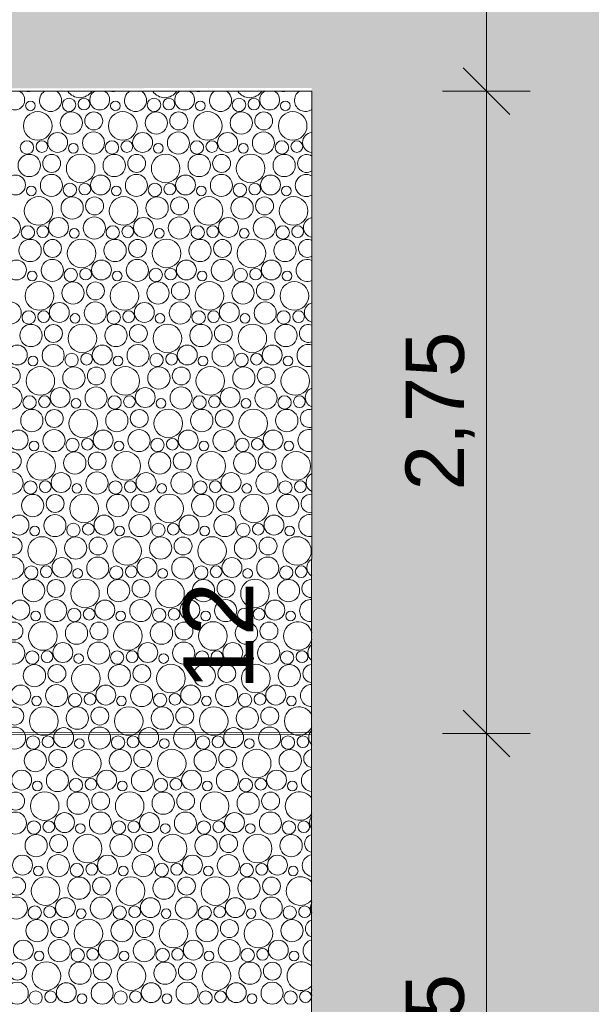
# Model space of a CAD drawing. Header units: metres. Extents: x -167 to 338, y -186 to 508.
# Tile 146 of 256: x 76.41 to 78.86, y 32.09 to 36.31. Entities that reach past the tile are written whole.
import ezdxf
from ezdxf.enums import TextEntityAlignment as Align

# ---------------------------------------------------------------- set-up
doc = ezdxf.new("R2010")
doc.units = ezdxf.units.M
doc.header["$MEASUREMENT"] = 0
doc.linetypes.add('Öffnungslinie Tür Fenster', pattern=[0.23, 0.15, -0.08])
for name, color, linetype in [('60 Gelände 2D Übersicht', 7, 'Continuous'), ('60 Stellplätze', 7, 'Continuous'), ('94 Genehmigungsplanung Bemaßung', 7, 'Continuous')]:
    doc.layers.add(name, color=color, linetype=linetype)
doc.styles.add('ERSTELLTER_STIL_1', font='arial.ttf')
doc.styles.add('ERSTELLTER_STIL_2', font='arial.ttf')
doc.dimstyles.new('ERSTELLTER_STIL__2', dxfattribs={"dimtxt": 0.25, "dimasz": 0.19, "dimexe": 0.18, "dimexo": 0.1, "dimgap": 0, "dimtad": 1, "dimzin": 0, "dimdsep": 46, "dimtxsty": 'ERSTELLTER_STIL_1', "dimblk": 'ARROWHEAD_6', "dimblk1": 'ARROWHEAD_6', "dimblk2": 'ARROWHEAD_6', "dimcen": 0.09, "dimclrd": 7, "dimclre": 7, "dimclrt": 7, "dimazin": 0, "dimtfac": 1, "dimtdec": 4, "dimtmove": 0, "dimatfit": 3, "dimfxl": 1, "dimtolj": 1, "dimtzin": 0, "dimarcsym": 0})

# ---------------------------------------------------------------- blocks, each defined once
blk = doc.blocks.new('*X45', base_point=(27236.1321, 33357.279))
at = {"layer": '60 Gelände 2D Übersicht', "color": 9, "linetype": 'Continuous', "lineweight": 18}
for centre, radius in [((76.46, 35.9365), 0.0207), ((76.6251, 35.9406), 0.0286), ((76.6889, 35.9442), 0.0251), ((76.8237, 35.9365), 0.0207), ((76.9888, 35.9406), 0.0286), ((77.0526, 35.9442), 0.0251), ((77.1874, 35.9365), 0.0207), ((77.3525, 35.9406), 0.0286), ((77.4164, 35.9442), 0.0251), ((77.5511, 35.9365), 0.0207), ((76.4912, 35.8508), 0.0612), ((76.6348, 35.8633), 0.0477), ((76.7308, 35.8721), 0.0384), ((76.8549, 35.8508), 0.0612), ((76.9985, 35.8633), 0.0477), ((77.0945, 35.8721), 0.0384), ((77.2186, 35.8508), 0.0612), ((77.3622, 35.8633), 0.0477), ((77.4582, 35.8721), 0.0384), ((77.5823, 35.8508), 0.0612), ((76.5763, 35.7799), 0.0426), ((76.7298, 35.7777), 0.0473), ((76.94, 35.7799), 0.0426), ((77.0935, 35.7777), 0.0473), ((77.3037, 35.7799), 0.0426), ((77.4572, 35.7777), 0.0473), ((76.4451, 35.7586), 0.0286), ((76.5089, 35.7622), 0.0251), ((76.6437, 35.7545), 0.0207), ((76.8088, 35.7586), 0.0286), ((76.8726, 35.7622), 0.0251), ((77.0074, 35.7545), 0.0207), ((77.1725, 35.7586), 0.0286), ((77.2364, 35.7622), 0.0251), ((77.3711, 35.7545), 0.0207), ((77.5362, 35.7586), 0.0286), ((77.6001, 35.7622), 0.0251), ((76.4548, 35.6813), 0.0477), ((76.5508, 35.6901), 0.0384), ((76.6749, 35.6688), 0.0612), ((76.8185, 35.6813), 0.0477), ((76.9145, 35.6901), 0.0384), ((77.0386, 35.6688), 0.0612), ((77.1822, 35.6813), 0.0477), ((77.2782, 35.6901), 0.0384), ((77.4023, 35.6688), 0.0612), ((77.5459, 35.6813), 0.0477), ((76.3963, 35.5979), 0.0426), ((76.5498, 35.5957), 0.0473), ((76.76, 35.5979), 0.0426), ((76.9135, 35.5957), 0.0473), ((77.1237, 35.5979), 0.0426), ((77.2772, 35.5957), 0.0473), ((77.4874, 35.5979), 0.0426), ((76.4637, 35.5725), 0.0207), ((76.6288, 35.5766), 0.0286), ((76.6926, 35.5802), 0.0251), ((76.8274, 35.5725), 0.0207), ((76.9925, 35.5766), 0.0286), ((77.0564, 35.5802), 0.0251), ((77.1911, 35.5725), 0.0207), ((77.3562, 35.5766), 0.0286), ((77.4201, 35.5802), 0.0251), ((77.5548, 35.5725), 0.0207), ((76.4949, 35.4868), 0.0612), ((76.6385, 35.4993), 0.0477), ((76.7345, 35.5081), 0.0384), ((76.8586, 35.4868), 0.0612), ((77.0022, 35.4993), 0.0477), ((77.0982, 35.5081), 0.0384), ((77.2223, 35.4868), 0.0612), ((77.3659, 35.4993), 0.0477), ((77.4619, 35.5081), 0.0384), ((77.586, 35.4868), 0.0612), ((76.3698, 35.4138), 0.0473), ((76.58, 35.4159), 0.0426), ((76.7335, 35.4138), 0.0473), ((76.9437, 35.4159), 0.0426), ((77.0972, 35.4138), 0.0473), ((77.3074, 35.4159), 0.0426), ((77.4609, 35.4138), 0.0473), ((76.4488, 35.3946), 0.0286), ((76.5126, 35.3982), 0.0251), ((76.6474, 35.3905), 0.0207), ((76.8125, 35.3946), 0.0286), ((76.8764, 35.3982), 0.0251), ((77.0111, 35.3905), 0.0207), ((77.1762, 35.3946), 0.0286), ((77.2401, 35.3982), 0.0251), ((77.3748, 35.3905), 0.0207), ((77.5399, 35.3946), 0.0286), ((77.6038, 35.3982), 0.0251), ((76.4585, 35.3173), 0.0477), ((76.5545, 35.3261), 0.0384), ((76.6786, 35.3048), 0.0612), ((76.8222, 35.3173), 0.0477), ((76.9182, 35.3261), 0.0384), ((77.0423, 35.3048), 0.0612), ((77.1859, 35.3173), 0.0477), ((77.2819, 35.3261), 0.0384), ((77.406, 35.3048), 0.0612), ((77.5496, 35.3173), 0.0477), ((76.4, 35.2339), 0.0426), ((76.5535, 35.2318), 0.0473), ((76.6325, 35.2126), 0.0286), ((76.6964, 35.2162), 0.0251), ((76.7637, 35.2339), 0.0426), ((76.9172, 35.2318), 0.0473), ((76.9962, 35.2126), 0.0286), ((77.0601, 35.2162), 0.0251), ((77.1274, 35.2339), 0.0426), ((77.2809, 35.2318), 0.0473), ((77.3599, 35.2126), 0.0286), ((77.4238, 35.2162), 0.0251), ((77.4911, 35.2339), 0.0426), ((76.4674, 35.2085), 0.0207), ((76.8311, 35.2085), 0.0207), ((77.1948, 35.2085), 0.0207), ((77.5585, 35.2085), 0.0207), ((76.4986, 35.1228), 0.0612), ((76.6422, 35.1353), 0.0477), ((76.7382, 35.1441), 0.0384), ((76.8623, 35.1228), 0.0612), ((77.0059, 35.1353), 0.0477), ((77.1019, 35.1441), 0.0384), ((77.226, 35.1228), 0.0612), ((77.3696, 35.1353), 0.0477), ((77.4656, 35.1441), 0.0384), ((77.5897, 35.1228), 0.0612), ((76.3735, 35.0498), 0.0473), ((76.5837, 35.0519), 0.0426), ((76.7372, 35.0498), 0.0473), ((76.9474, 35.0519), 0.0426), ((77.1009, 35.0498), 0.0473), ((77.3111, 35.0519), 0.0426), ((77.4646, 35.0498), 0.0473), ((76.4525, 35.0307), 0.0286), ((76.5164, 35.0342), 0.0251), ((76.6511, 35.0265), 0.0207), ((76.8162, 35.0307), 0.0286), ((76.8801, 35.0342), 0.0251), ((77.0148, 35.0265), 0.0207), ((77.1799, 35.0307), 0.0286), ((77.2438, 35.0342), 0.0251), ((77.3785, 35.0265), 0.0207), ((77.5436, 35.0307), 0.0286), ((77.6075, 35.0342), 0.0251), ((76.4622, 34.9533), 0.0477), ((76.5582, 34.9621), 0.0384), ((76.6823, 34.9409), 0.0612), ((76.8259, 34.9533), 0.0477), ((76.9219, 34.9621), 0.0384), ((77.046, 34.9409), 0.0612), ((77.1896, 34.9533), 0.0477), ((77.2856, 34.9621), 0.0384), ((77.4097, 34.9409), 0.0612), ((77.5533, 34.9533), 0.0477), ((76.4037, 34.8699), 0.0426), ((76.5572, 34.8678), 0.0473), ((76.7674, 34.8699), 0.0426), ((76.9209, 34.8678), 0.0473), ((77.1311, 34.8699), 0.0426), ((77.2846, 34.8678), 0.0473), ((77.4948, 34.8699), 0.0426), ((76.4711, 34.8445), 0.0207), ((76.6362, 34.8487), 0.0286), ((76.7001, 34.8522), 0.0251), ((76.8348, 34.8445), 0.0207), ((76.9999, 34.8487), 0.0286), ((77.0638, 34.8522), 0.0251), ((77.1985, 34.8445), 0.0207), ((77.3636, 34.8487), 0.0286), ((77.4275, 34.8522), 0.0251), ((77.5622, 34.8445), 0.0207), ((76.3782, 34.7801), 0.0384), ((76.5023, 34.7589), 0.0612), ((76.6459, 34.7713), 0.0477), ((76.7419, 34.7801), 0.0384), ((76.866, 34.7589), 0.0612), ((77.0096, 34.7713), 0.0477), ((77.1056, 34.7801), 0.0384), ((77.2297, 34.7589), 0.0612), ((77.3733, 34.7713), 0.0477), ((77.4693, 34.7801), 0.0384), ((77.5935, 34.7589), 0.0612), ((76.3772, 34.6858), 0.0473), ((76.4562, 34.6667), 0.0286), ((76.5201, 34.6702), 0.0251), ((76.5874, 34.6879), 0.0426), ((76.7409, 34.6858), 0.0473), ((76.8199, 34.6667), 0.0286), ((76.8838, 34.6702), 0.0251), ((76.9511, 34.6879), 0.0426), ((77.1046, 34.6858), 0.0473), ((77.1836, 34.6667), 0.0286), ((77.2475, 34.6702), 0.0251), ((77.3148, 34.6879), 0.0426), ((77.4683, 34.6858), 0.0473), ((77.5474, 34.6667), 0.0286), ((77.6112, 34.6702), 0.0251), ((76.6548, 34.6625), 0.0207), ((77.0185, 34.6625), 0.0207), ((77.3822, 34.6625), 0.0207), ((76.4659, 34.5893), 0.0477), ((76.5619, 34.5981), 0.0384), ((76.686, 34.5769), 0.0612), ((76.8296, 34.5893), 0.0477), ((76.9256, 34.5981), 0.0384), ((77.0497, 34.5769), 0.0612), ((77.1933, 34.5893), 0.0477), ((77.2893, 34.5981), 0.0384), ((77.4135, 34.5769), 0.0612), ((77.557, 34.5893), 0.0477), ((76.4074, 34.5059), 0.0426), ((76.5609, 34.5038), 0.0473), ((76.7711, 34.5059), 0.0426), ((76.9246, 34.5038), 0.0473), ((77.1348, 34.5059), 0.0426), ((77.2883, 34.5038), 0.0473), ((77.4986, 34.5059), 0.0426), ((76.4748, 34.4805), 0.0207), ((76.6399, 34.4847), 0.0286), ((76.7038, 34.4882), 0.0251), ((76.8385, 34.4805), 0.0207), ((77.0036, 34.4847), 0.0286), ((77.0675, 34.4882), 0.0251), ((77.2022, 34.4805), 0.0207), ((77.3674, 34.4847), 0.0286), ((77.4312, 34.4882), 0.0251), ((77.5659, 34.4805), 0.0207), ((76.3819, 34.4161), 0.0384), ((76.506, 34.3949), 0.0612), ((76.6496, 34.4073), 0.0477), ((76.7456, 34.4161), 0.0384), ((76.8697, 34.3949), 0.0612), ((77.0133, 34.4073), 0.0477), ((77.1093, 34.4161), 0.0384), ((77.2335, 34.3949), 0.0612), ((77.377, 34.4073), 0.0477), ((77.4731, 34.4161), 0.0384), ((77.5972, 34.3949), 0.0612), ((76.3809, 34.3218), 0.0473), ((76.5911, 34.3239), 0.0426), ((76.7446, 34.3218), 0.0473), ((76.9548, 34.3239), 0.0426), ((77.1083, 34.3218), 0.0473), ((77.3186, 34.3239), 0.0426), ((77.472, 34.3218), 0.0473), ((76.4599, 34.3027), 0.0286), ((76.5238, 34.3062), 0.0251), ((76.6585, 34.2985), 0.0207), ((76.8236, 34.3027), 0.0286), ((76.8875, 34.3062), 0.0251), ((77.0222, 34.2985), 0.0207), ((77.1874, 34.3027), 0.0286), ((77.2512, 34.3062), 0.0251), ((77.3859, 34.2985), 0.0207), ((77.5511, 34.3027), 0.0286), ((77.6149, 34.3062), 0.0251), ((76.4696, 34.2253), 0.0477), ((76.5656, 34.2341), 0.0384), ((76.6897, 34.2129), 0.0612), ((76.8333, 34.2253), 0.0477), ((76.9293, 34.2341), 0.0384), ((77.0535, 34.2129), 0.0612), ((77.197, 34.2253), 0.0477), ((77.2931, 34.2341), 0.0384), ((77.4172, 34.2129), 0.0612), ((77.5607, 34.2253), 0.0477), ((76.5646, 34.1398), 0.0473), ((76.9283, 34.1398), 0.0473), ((77.292, 34.1398), 0.0473), ((76.4111, 34.1419), 0.0426), ((76.6436, 34.1207), 0.0286), ((76.7075, 34.1242), 0.0251), ((76.7748, 34.1419), 0.0426), ((77.0074, 34.1207), 0.0286), ((77.0712, 34.1242), 0.0251), ((77.1386, 34.1419), 0.0426), ((77.3711, 34.1207), 0.0286), ((77.4349, 34.1242), 0.0251), ((77.5023, 34.1419), 0.0426), ((76.4785, 34.1165), 0.0207), ((76.8422, 34.1165), 0.0207), ((77.2059, 34.1165), 0.0207), ((77.5696, 34.1165), 0.0207), ((76.3856, 34.0521), 0.0384), ((76.5097, 34.0309), 0.0612), ((76.6533, 34.0433), 0.0477), ((76.7493, 34.0521), 0.0384), ((76.8735, 34.0309), 0.0612), ((77.017, 34.0433), 0.0477), ((77.1131, 34.0521), 0.0384), ((77.2372, 34.0309), 0.0612), ((77.3807, 34.0433), 0.0477), ((77.4768, 34.0521), 0.0384), ((77.6009, 34.0309), 0.0612), ((76.3846, 33.9578), 0.0473), ((76.5948, 33.9599), 0.0426), ((76.7483, 33.9578), 0.0473), ((76.9586, 33.9599), 0.0426), ((77.112, 33.9578), 0.0473), ((77.3223, 33.9599), 0.0426), ((77.4757, 33.9578), 0.0473), ((76.4636, 33.9387), 0.0286), ((76.5275, 33.9422), 0.0251), ((76.6622, 33.9345), 0.0207), ((76.8274, 33.9387), 0.0286), ((76.8912, 33.9422), 0.0251), ((77.0259, 33.9345), 0.0207), ((77.1911, 33.9387), 0.0286), ((77.2549, 33.9422), 0.0251), ((77.3896, 33.9345), 0.0207), ((77.5548, 33.9387), 0.0286), ((77.6186, 33.9422), 0.0251), ((76.4733, 33.8613), 0.0477), ((76.5693, 33.8701), 0.0384), ((76.6935, 33.8489), 0.0612), ((76.837, 33.8613), 0.0477), ((76.9331, 33.8701), 0.0384), ((77.0572, 33.8489), 0.0612), ((77.2007, 33.8613), 0.0477), ((77.2968, 33.8701), 0.0384), ((77.4209, 33.8489), 0.0612), ((77.5644, 33.8613), 0.0477), ((76.4148, 33.778), 0.0426), ((76.5683, 33.7758), 0.0473), ((76.7786, 33.778), 0.0426), ((76.932, 33.7758), 0.0473), ((77.1423, 33.778), 0.0426), ((77.2957, 33.7758), 0.0473), ((77.506, 33.778), 0.0426), ((76.4822, 33.7525), 0.0207), ((76.6474, 33.7567), 0.0286), ((76.7112, 33.7602), 0.0251), ((76.8459, 33.7525), 0.0207), ((77.0111, 33.7567), 0.0286), ((77.0749, 33.7602), 0.0251), ((77.2096, 33.7525), 0.0207), ((77.3748, 33.7567), 0.0286), ((77.4386, 33.7602), 0.0251), ((77.5733, 33.7525), 0.0207), ((76.3893, 33.6882), 0.0384), ((76.5135, 33.6669), 0.0612), ((76.657, 33.6793), 0.0477), ((76.7531, 33.6882), 0.0384), ((76.8772, 33.6669), 0.0612), ((77.0207, 33.6793), 0.0477), ((77.1168, 33.6882), 0.0384), ((77.2409, 33.6669), 0.0612), ((77.3844, 33.6793), 0.0477), ((77.4805, 33.6882), 0.0384), ((76.3883, 33.5938), 0.0473), ((76.5986, 33.596), 0.0426), ((76.752, 33.5938), 0.0473), ((76.9623, 33.596), 0.0426), ((77.1157, 33.5938), 0.0473), ((77.326, 33.596), 0.0426), ((77.4794, 33.5938), 0.0473), ((76.4674, 33.5747), 0.0286), ((76.5312, 33.5782), 0.0251), ((76.8311, 33.5747), 0.0286), ((76.8949, 33.5782), 0.0251), ((77.1948, 33.5747), 0.0286), ((77.2586, 33.5782), 0.0251), ((77.5585, 33.5747), 0.0286), ((77.6223, 33.5782), 0.0251), ((76.6659, 33.5705), 0.0207), ((77.0296, 33.5705), 0.0207), ((77.3933, 33.5705), 0.0207), ((76.477, 33.4973), 0.0477), ((76.5731, 33.5062), 0.0384), ((76.6972, 33.4849), 0.0612), ((76.8407, 33.4973), 0.0477), ((76.9368, 33.5062), 0.0384), ((77.0609, 33.4849), 0.0612), ((77.2044, 33.4973), 0.0477), ((77.3005, 33.5062), 0.0384), ((77.4246, 33.4849), 0.0612), ((77.5681, 33.4973), 0.0477), ((76.4186, 33.414), 0.0426), ((76.572, 33.4118), 0.0473), ((76.7823, 33.414), 0.0426), ((76.9357, 33.4118), 0.0473), ((77.146, 33.414), 0.0426), ((77.2994, 33.4118), 0.0473), ((77.5097, 33.414), 0.0426), ((76.4859, 33.3885), 0.0207), ((76.6511, 33.3927), 0.0286), ((76.7149, 33.3962), 0.0251), ((76.8496, 33.3885), 0.0207), ((77.0148, 33.3927), 0.0286), ((77.0786, 33.3962), 0.0251), ((77.2133, 33.3885), 0.0207), ((77.3785, 33.3927), 0.0286), ((77.4423, 33.3962), 0.0251), ((77.5771, 33.3885), 0.0207), ((76.3931, 33.3242), 0.0384), ((76.5172, 33.3029), 0.0612), ((76.6607, 33.3153), 0.0477), ((76.7568, 33.3242), 0.0384), ((76.8809, 33.3029), 0.0612), ((77.0244, 33.3153), 0.0477), ((77.1205, 33.3242), 0.0384), ((77.2446, 33.3029), 0.0612), ((77.3881, 33.3153), 0.0477), ((77.4842, 33.3242), 0.0384), ((76.392, 33.2298), 0.0473), ((76.6023, 33.232), 0.0426), ((76.7557, 33.2298), 0.0473), ((76.966, 33.232), 0.0426), ((77.1194, 33.2298), 0.0473), ((77.3297, 33.232), 0.0426), ((77.4832, 33.2298), 0.0473), ((76.4711, 33.2107), 0.0286), ((76.5349, 33.2142), 0.0251), ((76.6696, 33.2065), 0.0207), ((76.8348, 33.2107), 0.0286), ((76.8986, 33.2142), 0.0251), ((77.0333, 33.2065), 0.0207), ((77.1985, 33.2107), 0.0286), ((77.2623, 33.2142), 0.0251), ((77.3971, 33.2065), 0.0207), ((77.5622, 33.2107), 0.0286), ((77.626, 33.2142), 0.0251), ((76.4807, 33.1333), 0.0477), ((76.5768, 33.1422), 0.0384), ((76.7009, 33.1209), 0.0612), ((76.8444, 33.1333), 0.0477), ((76.9405, 33.1422), 0.0384), ((77.0646, 33.1209), 0.0612), ((77.2081, 33.1333), 0.0477), ((77.3042, 33.1422), 0.0384), ((77.4283, 33.1209), 0.0612), ((77.5718, 33.1333), 0.0477), ((76.4223, 33.05), 0.0426), ((76.5757, 33.0478), 0.0473), ((76.786, 33.05), 0.0426), ((76.9394, 33.0478), 0.0473), ((77.1497, 33.05), 0.0426), ((77.3032, 33.0478), 0.0473), ((77.5134, 33.05), 0.0426), ((76.6548, 33.0287), 0.0286), ((76.7186, 33.0322), 0.0251), ((77.0185, 33.0287), 0.0286), ((77.0823, 33.0322), 0.0251), ((77.3822, 33.0287), 0.0286), ((77.446, 33.0322), 0.0251), ((76.4896, 33.0245), 0.0207), ((76.8533, 33.0245), 0.0207), ((77.2171, 33.0245), 0.0207), ((77.5808, 33.0245), 0.0207), ((76.3968, 32.9602), 0.0384), ((76.5209, 32.9389), 0.0612), ((76.6644, 32.9513), 0.0477), ((76.7605, 32.9602), 0.0384), ((76.8846, 32.9389), 0.0612), ((77.0281, 32.9513), 0.0477), ((77.1242, 32.9602), 0.0384), ((77.2483, 32.9389), 0.0612), ((77.3918, 32.9513), 0.0477), ((77.4879, 32.9602), 0.0384), ((76.3957, 32.8658), 0.0473), ((76.606, 32.868), 0.0426), ((76.7594, 32.8658), 0.0473), ((76.9697, 32.868), 0.0426), ((77.1232, 32.8658), 0.0473), ((77.3334, 32.868), 0.0426), ((77.4869, 32.8658), 0.0473), ((76.4748, 32.8467), 0.0286), ((76.5386, 32.8502), 0.0251), ((76.6733, 32.8426), 0.0207), ((76.8385, 32.8467), 0.0286), ((76.9023, 32.8502), 0.0251), ((77.0371, 32.8426), 0.0207), ((77.2022, 32.8467), 0.0286), ((77.266, 32.8502), 0.0251), ((77.4008, 32.8426), 0.0207), ((77.5659, 32.8467), 0.0286), ((77.6297, 32.8502), 0.0251), ((76.4844, 32.7694), 0.0477), ((76.5805, 32.7782), 0.0384), ((76.7046, 32.7569), 0.0612), ((76.8481, 32.7694), 0.0477), ((76.9442, 32.7782), 0.0384), ((77.0683, 32.7569), 0.0612), ((77.2118, 32.7694), 0.0477), ((77.3079, 32.7782), 0.0384), ((77.432, 32.7569), 0.0612), ((77.5756, 32.7694), 0.0477), ((76.426, 32.686), 0.0426), ((76.5794, 32.6838), 0.0473), ((76.7897, 32.686), 0.0426), ((76.9432, 32.6838), 0.0473), ((77.1534, 32.686), 0.0426), ((77.3069, 32.6838), 0.0473), ((77.5171, 32.686), 0.0426), ((76.4933, 32.6606), 0.0207), ((76.6585, 32.6647), 0.0286), ((76.7223, 32.6682), 0.0251), ((76.8571, 32.6606), 0.0207), ((77.0222, 32.6647), 0.0286), ((77.086, 32.6682), 0.0251), ((77.2208, 32.6606), 0.0207), ((77.3859, 32.6647), 0.0286), ((77.4497, 32.6682), 0.0251), ((77.5845, 32.6606), 0.0207), ((76.4005, 32.5962), 0.0384), ((76.5246, 32.5749), 0.0612), ((76.6681, 32.5874), 0.0477), ((76.7642, 32.5962), 0.0384), ((76.8883, 32.5749), 0.0612), ((77.0318, 32.5874), 0.0477), ((77.1279, 32.5962), 0.0384), ((77.252, 32.5749), 0.0612), ((77.3956, 32.5874), 0.0477), ((77.4916, 32.5962), 0.0384), ((76.3994, 32.5018), 0.0473), ((76.6097, 32.504), 0.0426), ((76.7632, 32.5018), 0.0473), ((76.9734, 32.504), 0.0426), ((77.1269, 32.5018), 0.0473), ((77.3371, 32.504), 0.0426), ((77.4906, 32.5018), 0.0473), ((76.4785, 32.4827), 0.0286), ((76.5423, 32.4863), 0.0251), ((76.8422, 32.4827), 0.0286), ((76.906, 32.4863), 0.0251), ((77.2059, 32.4827), 0.0286), ((77.2697, 32.4863), 0.0251), ((77.5696, 32.4827), 0.0286), ((77.6334, 32.4863), 0.0251), ((76.6771, 32.4786), 0.0207), ((77.0408, 32.4786), 0.0207), ((77.4045, 32.4786), 0.0207), ((76.4881, 32.4054), 0.0477), ((76.5842, 32.4142), 0.0384), ((76.7083, 32.3929), 0.0612), ((76.8518, 32.4054), 0.0477), ((76.9479, 32.4142), 0.0384), ((77.072, 32.3929), 0.0612), ((77.2156, 32.4054), 0.0477), ((77.3116, 32.4142), 0.0384), ((77.4357, 32.3929), 0.0612), ((77.5793, 32.4054), 0.0477), ((76.4297, 32.322), 0.0426), ((76.5832, 32.3198), 0.0473), ((76.7934, 32.322), 0.0426), ((76.9469, 32.3198), 0.0473), ((77.1571, 32.322), 0.0426), ((77.3106, 32.3198), 0.0473), ((77.5208, 32.322), 0.0426), ((76.4971, 32.2966), 0.0207), ((76.6622, 32.3007), 0.0286), ((76.726, 32.3043), 0.0251), ((76.8608, 32.2966), 0.0207), ((77.0259, 32.3007), 0.0286), ((77.0897, 32.3043), 0.0251), ((77.2245, 32.2966), 0.0207), ((77.3896, 32.3007), 0.0286), ((77.4534, 32.3043), 0.0251), ((77.5882, 32.2966), 0.0207), ((76.4042, 32.2322), 0.0384), ((76.5283, 32.2109), 0.0612), ((76.6718, 32.2234), 0.0477), ((76.7679, 32.2322), 0.0384), ((76.892, 32.2109), 0.0612), ((77.0356, 32.2234), 0.0477), ((77.1316, 32.2322), 0.0384), ((77.2557, 32.2109), 0.0612), ((77.3993, 32.2234), 0.0477), ((77.4953, 32.2322), 0.0384), ((76.4032, 32.1378), 0.0473), ((76.6134, 32.14), 0.0426), ((76.7669, 32.1378), 0.0473), ((76.9771, 32.14), 0.0426), ((77.1306, 32.1378), 0.0473), ((77.3408, 32.14), 0.0426), ((77.4943, 32.1378), 0.0473), ((76.4822, 32.1187), 0.0286), ((76.546, 32.1223), 0.0251), ((76.6808, 32.1146), 0.0207), ((76.8459, 32.1187), 0.0286), ((76.9097, 32.1223), 0.0251), ((77.0445, 32.1146), 0.0207), ((77.2096, 32.1187), 0.0286), ((77.2734, 32.1223), 0.0251), ((77.4082, 32.1146), 0.0207), ((77.5733, 32.1187), 0.0286), ((77.6371, 32.1223), 0.0251)]:
    blk.add_circle(centre, radius, dxfattribs=at)
for centre, radius, start, end in [((76.3926, 35.9619), 0.0426, 118.9408, 61.0592), ((76.4511, 36.0453), 0.0477, 255.274, 284.726), ((76.5461, 35.9597), 0.0473, 123.5984, 56.4016), ((76.6712, 36.0328), 0.0612, 213.3832, 326.6168), ((76.7563, 35.9619), 0.0426, 118.9408, 61.0592), ((76.8148, 36.0453), 0.0477, 255.274, 284.726), ((76.9098, 35.9597), 0.0473, 123.5984, 56.4016), ((77.0349, 36.0328), 0.0612, 213.3832, 326.6168), ((77.12, 35.9619), 0.0426, 118.9408, 61.0592), ((77.1785, 36.0453), 0.0477, 255.274, 284.726), ((77.2735, 35.9597), 0.0473, 123.5984, 56.4016), ((77.3986, 36.0328), 0.0612, 213.3832, 326.6168), ((77.4837, 35.9619), 0.0426, 118.9408, 61.0592), ((77.5422, 36.0453), 0.0477, 255.274, 284.726), ((77.6372, 35.9597), 0.0473, 123.5984, 304.6599), ((77.6372, 35.9597), 0.0473, 55.3401, 56.4016), ((77.6674, 35.7799), 0.0426, 94.483, 265.517), ((77.6419, 35.6901), 0.0384, 54.6742, 305.3258), ((77.6409, 35.5957), 0.0473, 60.6374, 299.3626), ((77.6711, 35.4159), 0.0426, 99.5144, 260.4856), ((77.6456, 35.3261), 0.0384, 61.2126, 298.7874), ((77.6446, 35.2318), 0.0473, 65.6717, 294.3283), ((77.6748, 35.0519), 0.0426, 104.6213, 255.3787), ((77.6493, 34.9621), 0.0384, 67.3627, 292.6373), ((77.6483, 34.8678), 0.0473, 70.513, 289.487), ((77.6786, 34.6879), 0.0426, 109.8501, 250.1499), ((77.6531, 34.5981), 0.0384, 73.2479, 286.7521), ((77.652, 34.5038), 0.0473, 75.2132, 284.7868), ((77.6823, 34.3239), 0.0426, 115.2579, 244.7421), ((77.6568, 34.2341), 0.0384, 78.9558, 281.0442), ((77.6557, 34.1398), 0.0473, 79.8135, 280.1865), ((77.686, 33.9599), 0.0426, 120.919, 239.081), ((77.6605, 33.8701), 0.0384, 84.5544, 275.4456), ((77.6594, 33.7758), 0.0473, 84.3482, 275.6518), ((77.6046, 33.6669), 0.0612, 13.4603, 346.5397), ((77.6897, 33.596), 0.0426, 126.9386, 233.0614), ((77.6642, 33.5062), 0.0384, 90.101, 269.899), ((77.6632, 33.4118), 0.0473, 88.8476, 271.1524), ((77.6083, 33.3029), 0.0612, 24.2221, 335.7779), ((77.6934, 33.232), 0.0426, 133.4792, 226.5208), ((77.6679, 33.1422), 0.0384, 95.6487, 264.3513), ((77.6669, 33.0478), 0.0473, 93.3398, 266.6602), ((77.612, 32.9389), 0.0612, 31.6365, 328.3635), ((77.6971, 32.868), 0.0426, 140.8253, 219.1747), ((77.6716, 32.7782), 0.0384, 101.2502, 258.7498), ((77.6706, 32.6838), 0.0473, 97.8528, 262.1472), ((77.6157, 32.5749), 0.0612, 37.7375, 322.2625), ((77.7008, 32.504), 0.0426, 149.5822, 210.4178), ((77.6753, 32.4142), 0.0384, 106.9632, 253.0368), ((77.6743, 32.3198), 0.0473, 102.4154, 257.5846), ((77.6194, 32.2109), 0.0612, 43.0923, 316.9077), ((77.7045, 32.14), 0.0426, 161.7115, 198.2885)]:
    blk.add_arc(centre, radius, start, end, dxfattribs=at)
blk = doc.blocks.new('*D540', base_point=(27236.1321, 33357.279))
at = {"layer": '94 Genehmigungsplanung Bemaßung', "color": 7, "linetype": 'Continuous', "lineweight": 13}
for p, q in [((78.3117, 33.3491), (78.5117, 33.1491)), ((78.5992, 33.2491), (78.2242, 33.2491)), ((78.4117, 30.4991), (78.4117, 33.2491)), ((78.3117, 30.5991), (78.5117, 30.3991)), ((78.5992, 30.4991), (78.2242, 30.4991))]:
    blk.add_line(p, q, dxfattribs=at)
at = {"layer": '94 Genehmigungsplanung Bemaßung', "color": 7, "lineweight": 13, "insert": (78.3617, 31.5404), "char_height": 0.25, "attachment_point": 7, "rotation": 90, "style": 'ERSTELLTER_STIL_1'}
blk.add_mtext('\\A1;{\\pql;\\fArial|b0|i0|c0|p0;\\W1.000000;2,75}', dxfattribs=at)
blk = doc.blocks.new('ARROWHEAD_6')
at = {"color": 0, "linetype": 'Continuous', "lineweight": 0}
for p, q in [((-0.5, -0.5), (0.5, 0.5)), ((0, 0), (-1, 0))]:
    blk.add_line(p, q, dxfattribs=at)
blk = doc.blocks.new('*D541', base_point=(27236.1321, 33357.279))
at = {"layer": '94 Genehmigungsplanung Bemaßung', "color": 7, "linetype": 'Continuous', "lineweight": 13}
for p, q in [((78.3117, 36.0991), (78.5117, 35.8991)), ((78.5992, 35.9991), (78.2242, 35.9991)), ((78.4117, 33.2491), (78.4117, 35.9991)), ((78.3117, 33.3491), (78.5117, 33.1491)), ((78.5992, 33.2491), (78.2242, 33.2491))]:
    blk.add_line(p, q, dxfattribs=at)
at = {"layer": '94 Genehmigungsplanung Bemaßung', "color": 7, "lineweight": 13, "insert": (78.3617, 34.2904), "char_height": 0.25, "attachment_point": 7, "rotation": 90, "style": 'ERSTELLTER_STIL_1'}
blk.add_mtext('\\A1;{\\pql;\\fArial|b0|i0|c0|p0;\\W1.000000;2,75}', dxfattribs=at)
blk = doc.blocks.new('*D542', base_point=(27236.1321, 33357.279))
at = {"layer": '94 Genehmigungsplanung Bemaßung', "color": 7, "linetype": 'Continuous', "lineweight": 13}
for p, q in [((78.3117, 37.5991), (78.5117, 37.3991)), ((78.5992, 37.4991), (78.2242, 37.4991)), ((78.4117, 35.9991), (78.4117, 37.4991)), ((78.3117, 36.0991), (78.5117, 35.8991)), ((78.5992, 35.9991), (78.2242, 35.9991))]:
    blk.add_line(p, q, dxfattribs=at)
at = {"layer": '94 Genehmigungsplanung Bemaßung', "color": 7, "lineweight": 13, "insert": (78.3617, 36.4154), "char_height": 0.25, "attachment_point": 7, "rotation": 90, "style": 'ERSTELLTER_STIL_1'}
blk.add_mtext('\\A1;{\\pql;\\fArial|b0|i0|c0|p0;\\W1.000000;1,50}', dxfattribs=at)
blk = doc.blocks.new('Parkplätze 27')
at = {"layer": '60 Stellplätze', "color": 7, "linetype": 'Continuous', "lineweight": 13, "flags": 128}
blk.add_lwpolyline([(13.745, 0), (13.755, 0), (13.755, 5.4989), (13.745, 5.4989)], close=True, dxfattribs=at)
at = {"layer": '60 Stellplätze', "color": 7, "linetype": 'Continuous', "lineweight": 13, "style": 'ERSTELLTER_STIL_2'}
for tag, p in [('num_start_0', (0.4, 0.4171)), ('num_start_1', (3.15, 0.4171)), ('num_start_2', (5.9, 0.4146)), ('num_start_3', (8.65, 0.4171)), ('num_start_4', (11.4, 0.4146)), ('num_start_5', (14.15, 0.4146))]:
    blk.add_attdef(tag, text='', height=0.3, dxfattribs=at).set_placement(p, align=Align.MIDDLE_CENTER)

msp = doc.modelspace()

# ---------------------------------------------------------------- hatches: boundary and pattern name
at = {"layer": '60 Gelände 2D Übersicht', "linetype": 'Continuous', "lineweight": 18}
h = msp.add_hatch(dxfattribs=at)
h.set_pattern_fill('Mörtel_0001', color=8, style=0, pattern_type=2)
h.set_pattern_definition([(45, (27236.1321, 33357.62905), (-0.11136931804, 0.11136931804), [0, -0.105, 0, -0.1575]), (110, (27236.4821, 33357.62905), (0.1480015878, 0.0538681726), [0, -0.077, 0, -0.133])])
h.paths.add_polyline_path([(58.1615, 45.7496), (66.6638, 45.7501), (66.663, 37.5001), (77.6619, 37.5142), (77.6627, 45.7491), (84.1676, 45.7491), (84.1668, 37.4991), (95.1657, 37.4991), (95.1665, 45.7491), (101.6703, 45.7491), (101.6703, 14.5263), (95.1658, 14.3351), (95.1689, 36.0142), (84.17, 36.0153), (84.1681, 14.0509), (77.6707, 13.994), (77.6638, 36.0132), (66.6649, 35.9991), (66.6638, 13.8829), (59.5867, 13.8829), (59.5867, 23.1797), (59.5867, 37.3459), (58.1625, 37.3459), (58.1625, 28.2047)])

# ---------------------------------------------------------------- linework, layer by layer
at = {"layer": '60 Stellplätze', "color": 7, "linetype": 'Continuous', "lineweight": 13}
for p in [(66.6649, 35.9991), (77.6625, 22.2491)]:
    msp.add_line(p, (77.6638, 35.9991), dxfattribs=at)

# ---------------------------------------------------------------- block references
at = {"layer": '60 Gelände 2D Übersicht', "color": 9, "linetype": 'Öffnungslinie Tür Fenster', "lineweight": 18}
msp.add_blockref('*X45', (27236.1321, 33357.279), dxfattribs=at)
at = {"layer": '60 Stellplätze', "color": 7, "linetype": 'Continuous', "lineweight": 13}
ref = msp.add_blockref('Parkplätze 27', (77.6622, 19.4991), dxfattribs=dict(at, rotation=89.9945255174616))
ref.add_attrib('num_start_5', '12', dxfattribs={"color": 7, "linetype": 'Continuous', "lineweight": 13, "height": 0.3, "rotation": 89.9945, "style": 'ERSTELLTER_STIL_2'}).set_placement((77.2636, 33.6662), align=Align.MIDDLE_CENTER)

# ---------------------------------------------------------------- dimensions: what is measured, and where the dimension line sits
at = {"layer": '94 Genehmigungsplanung Bemaßung', "color": 7, "linetype": 'Continuous', "lineweight": 13}
for base, p1, p2, picture, middle in [((78.4117, 37.4991), (77.6639, 35.9991), (77.6641, 37.4991), '*D542', (78.2367, 36.739)), ((78.4117, 35.9991), (77.6635, 33.2491), (77.6639, 35.9991), '*D541', (78.2367, 34.614)), ((78.4117, 33.2491), (77.6633, 30.4991), (77.6635, 33.2491), '*D540', (78.2367, 31.864))]:
    dim = msp.add_linear_dim(base=base, p1=p1, p2=p2, angle=90, dimstyle='ERSTELLTER_STIL__2', dxfattribs=at)
    dim.commit()
    dim.dimension.update_dxf_attribs({"geometry": picture, "text_midpoint": middle, "dimtype": 160, "text_rotation": 90})

doc.saveas('drawing.dxf')
